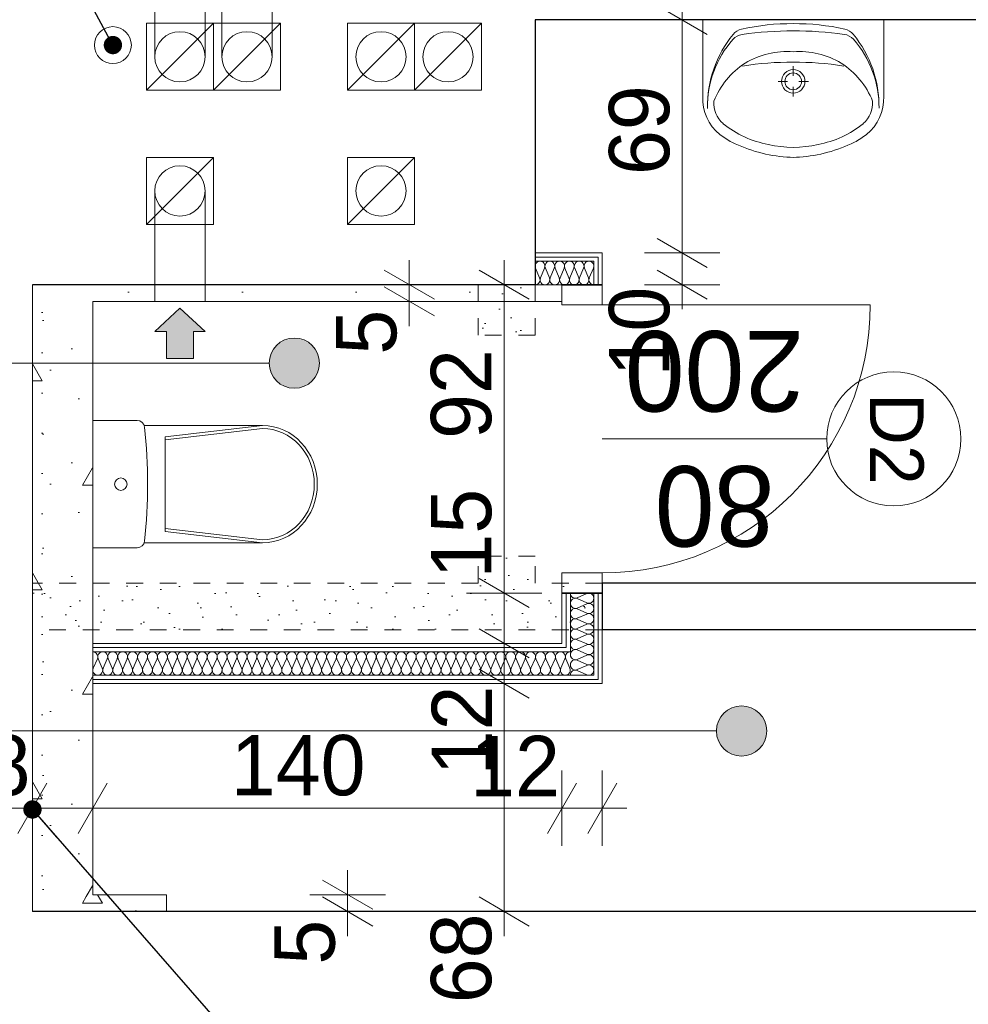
# Model space of a CAD drawing. Extents: x -145259 to -66341, y -2316 to 227384.
# Tile 41 of 143: x -126547 to -123716, y 94477 to 97414. Entities that reach past the tile are written whole.
import ezdxf

# ---------------------------------------------------------------- set-up
doc = ezdxf.new("R2010")
doc.units = 0
doc.header["$MEASUREMENT"] = 0
doc.linetypes.add('Hidden Line', pattern=[100, 50, -50])
for name, color, linetype, lineweight in [('Arch drzwi_Nr_Pióra__5', 7, 'Continuous', 13), ('arch izolacje_Nr_Pióra__5', 7, 'Continuous', 13), ('Arch ocieplenie_Nr_Pióra__21', 7, 'Continuous', 13), ('Arch opisy okien_Nr_Pióra__5', 7, 'Continuous', 13), ('Arch opisy_Nr_Pióra__1', 7, 'Continuous', 25), ('Arch opisy_Nr_Pióra__21', 7, 'Continuous', 13), ('Arch wymiary_Nr_Pióra__21', 7, 'Continuous', 13), ('Arch wymiary_Nr_Pióra__5', 7, 'Continuous', 13), ('Arch zmurowania_Nr_Pióra__27', 7, 'Continuous', 35), ('Arch ściany działowe_Nr_Pióra__5', 7, 'Continuous', 13), ('Drzwi ArchiCAD_Nr_Pióra__27', 7, 'Continuous', 35), ('Drzwi ArchiCAD_Nr_Pióra__5', 7, 'Continuous', 13), ('Inwent kominy_Nr_Pióra__21', 7, 'Continuous', 13), ('INWENT OPISY_Nr_Pióra__21', 7, 'Continuous', 13), ('INWENT wyposarzenie_Nr_Pióra__21', 7, 'Continuous', 13), ('INWENT.ŚCIANY_Nr_Pióra__1', 7, 'Continuous', 25), ('INWENT.ŚCIANY_Nr_Pióra__20', 1, 'Continuous', 20)]:
    doc.layers.add(name, color=color, linetype=linetype, lineweight=lineweight)
for name, color, linetype in [('arch izolacje', 7, 'Continuous'), ('Arch ocieplenie', 7, 'Continuous'), ('Arch opisy', 7, 'Continuous'), ('Arch wymiary', 7, 'Continuous'), ('Arch zmurowania', 7, 'Continuous'), ('Drzwi ArchiCAD', 7, 'Continuous'), ('INWENT wyposarzenie', 7, 'Continuous')]:
    doc.layers.add(name, color=color, linetype=linetype)
for name, color, linetype, lineweight, true_color in [('Arch opisy_Nr_Pióra__3', 7, 'Continuous', 20, 0xff6600), ('Arch wyburzenia_Nr_Pióra__2', 7, 'Continuous', 13, 0x7f7f7f), ('INWENT kanalizacja_Nr_Pióra__118', 7, 'Continuous', 13, 0x573938), ('INWENT.ŚCIANY_Nr_Pióra__2', 7, 'Continuous', 13, 0x7f7f7f)]:
    doc.layers.add(name, color=color, linetype=linetype, lineweight=lineweight, true_color=true_color)
doc.styles.add('GENERATED_STYLE_1', font='txt')
doc.styles.add('GENERATED_STYLE_7', font='txt')
doc.styles.add('GENERATED_STYLE_8', font='txt')
doc.dimstyles.new('GENERATED_STYLE__1', dxfattribs={"dimtxt": 179.999995, "dimasz": 114, "dimexe": 0.18, "dimexo": 0, "dimgap": 0.09, "dimtad": 1, "dimdec": 0, "dimlfac": 0.1, "dimzin": 0, "dimdsep": 46, "dimtxsty": 'GENERATED_STYLE_1', "dimblk": 'ARROWHEAD_2', "dimblk1": 'ARROWHEAD_2', "dimblk2": 'ARROWHEAD_2', "dimcen": 0.09, "dimclrd": 7, "dimclre": 7, "dimclrt": 7, "dimazin": 0, "dimtfac": 1, "dimtdec": 4, "dimtmove": 0, "dimatfit": 3, "dimfxl": 0, "dimtolj": 1, "dimtzin": 0, "dimarcsym": 0})
doc.dimstyles.new('GENERATED_STYLE__2', dxfattribs={"dimtxt": 179.999995, "dimasz": 114, "dimexe": 0.18, "dimexo": 0, "dimgap": 0.09, "dimtad": 1, "dimtih": 1, "dimtoh": 1, "dimdec": 0, "dimlfac": 0.1, "dimzin": 0, "dimdsep": 46, "dimtxsty": 'GENERATED_STYLE_1', "dimblk": 'ARROWHEAD_2', "dimblk1": 'ARROWHEAD_2', "dimblk2": 'ARROWHEAD_2', "dimcen": 0.09, "dimclrd": 7, "dimclre": 7, "dimclrt": 7, "dimazin": 0, "dimtfac": 1, "dimtdec": 4, "dimtmove": 0, "dimatfit": 3, "dimfxl": 0, "dimtolj": 1, "dimtzin": 0, "dimarcsym": 0})
doc.dimstyles.new('GENERATED_STYLE__9', dxfattribs={"dimtxt": 0.18, "dimasz": 109.44, "dimexe": 0.18, "dimexo": 0.0625, "dimgap": 0.09, "dimtad": 0, "dimtih": 1, "dimtoh": 1, "dimdec": 4, "dimzin": 0, "dimdsep": 46, "dimcen": 0.09, "dimadec": 0, "dimazin": 0, "dimtfac": 1, "dimtdec": 4, "dimtmove": 0, "dimatfit": 3, "dimldrblk": 'ARROWHEAD_11', "dimfxl": 0, "dimtolj": 1, "dimtzin": 0, "dimarcsym": 0})
pattern_1 = [(45, (0, 200), (-63.63961, 63.63961), [0, -60, 0, -90]), (110, (200, 200), (84.572336, 30.781813), [0, -44, 0, -76])]
pattern_2 = [(0, (0, 0), (0, 623.5383), [60, -300]), (0, (180, 311.8), (0, 623.5383), [60, -300]), (60, (0, 0), (-540, 311.7692), [60, -300]), (60, (360, 0), (-540, 311.7692), [60, -300]), (120, (60, 0), (540, 311.7692), [60, -300]), (120, (420, 0), (540, 311.7692), [60, -300]), (0, (0, 60), (0, 120.000005), [0, -120, 0, -180.00001]), (45, (60, 60), (-84.85282, 84.85282), [0, -90, 0, -150.00001])]

# ---------------------------------------------------------------- blocks, each defined once
blk = doc.blocks.new('Ściana_389', base_point=(-126508.7, 96623.6))
at = {"layer": 'Arch ocieplenie_Nr_Pióra__21', "linetype": 'Continuous'}
h = blk.add_hatch(dxfattribs=at)
h.set_pattern_fill('Structural_Concrete', color=256, style=0, pattern_type=2)
h.set_pattern_definition(pattern_2)
h.paths.add_polyline_path([(-126328.7, 96573.6), (-124928.7, 96573.6), (-124928.7, 96623.6), (-126508.7, 96623.6)], flags=0)
for p, q in [((-124928.7, 96623.6), (-126508.7, 96623.6)), ((-124928.7, 96573.6), (-124928.7, 96623.6)), ((-126328.7, 96573.6), (-124928.7, 96573.6))]:
    blk.add_line(p, q, dxfattribs=at)
blk = doc.blocks.new('Ściana_390', base_point=(-126508.7, 96623.6))
at = {"layer": 'Arch ocieplenie_Nr_Pióra__21', "linetype": 'Continuous'}
h = blk.add_hatch(dxfattribs=at)
h.set_pattern_fill('Structural_Concrete', color=256, style=0, pattern_type=2)
h.set_pattern_definition(pattern_2)
h.paths.add_polyline_path([(-126508.7, 96623.6), (-126508.7, 94753.6), (-126328.7, 94803.6), (-126328.7, 96573.6)], flags=0)
for p, q in [((-126508.7, 96623.6), (-126508.7, 94753.6)), ((-126328.7, 94803.6), (-126328.7, 96573.6))]:
    blk.add_line(p, q, dxfattribs=at)
blk = doc.blocks.new('Ściana_392', base_point=(-126508.7, 94753.6))
at = {"layer": 'Arch ocieplenie_Nr_Pióra__21', "linetype": 'Continuous'}
h = blk.add_hatch(dxfattribs=at)
h.set_pattern_fill('Structural_Concrete', color=256, style=0, pattern_type=2)
h.set_pattern_definition(pattern_2)
h.paths.add_polyline_path([(-126508.7, 94753.6), (-126108.7, 94753.6), (-126108.7, 94803.6), (-126328.7, 94803.6)], flags=0)
for p, q in [((-126108.7, 94803.6), (-126328.7, 94803.6)), ((-126108.7, 94753.6), (-126108.7, 94803.6)), ((-126508.7, 94753.6), (-126108.7, 94753.6))]:
    blk.add_line(p, q, dxfattribs=at)
blk = doc.blocks.new('D1 Drzwi proste 14_13')
at = {"layer": 'Drzwi ArchiCAD_Nr_Pióra__27', "linetype": 'Continuous'}
for p, q in [((-460, 0), (-460, -120)), ((460, 0), (460, -120))]:
    blk.add_line(p, q, dxfattribs=at)
at = {"layer": 'Drzwi ArchiCAD_Nr_Pióra__5', "linetype": 'Continuous'}
for p, q in [((400, 0), (400, 800)), ((-400, 0), (-460, 0)), ((-460, 0), (-460, -120)), ((-400, -120), (-400, 0)), ((460, 0), (400, 0)), ((400, 0), (400, -120)), ((460, -120), (460, 0)), ((-460, -120), (-400, -120)), ((400, -120), (460, -120))]:
    blk.add_line(p, q, dxfattribs=at)
blk.add_arc((400, 0), 800, 90, 180, dxfattribs=at)
blk = doc.blocks.new('Ściana_394', base_point=(-124808.7, 96623.6))
at = {"layer": 'Arch zmurowania_Nr_Pióra__27', "linetype": 'Continuous'}
for p, q in [((-124808.7, 96623.6), (-124928.7, 96623.6)), ((-124808.7, 95703.6), (-124928.7, 95703.6))]:
    blk.add_line(p, q, dxfattribs=at)
at = {"layer": 'Drzwi ArchiCAD', "color": 8, "linetype": 'Continuous', "lineweight": 13, "true_color": 0x7f7f7f, "xscale": -1, "zscale": 1000, "rotation": -90.00000000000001}
blk.add_blockref('D1 Drzwi proste 14_13', (-124808.7, 96163.6), dxfattribs=at)
blk = doc.blocks.new('Symbol Umywalka 14_37', base_point=(-123968.7, 97003.6))
at = {"layer": 'INWENT wyposarzenie_Nr_Pióra__21', "linetype": 'Continuous'}
for p, q in [((-123968.7, 97413.6), (-124508.7, 97413.6)), ((-124508.7, 97413.6), (-124508.7, 97185.1)), ((-124323.8, 97413.6), (-124153.7, 97413.6)), ((-123968.7, 97413.6), (-123968.7, 97185.1)), ((-124238.6, 97275.8), (-124238.6, 97246.9)), ((-124284.1, 97230.3), (-124255.3, 97230.3)), ((-124238.6, 97213.6), (-124238.6, 97184.8)), ((-124222, 97230.3), (-124193.1, 97230.3))]:
    blk.add_line(p, q, dxfattribs=at)
for radius in [35, 25]:
    blk.add_circle((-124238.6, 97230.3), radius, dxfattribs=at)
for centre, radius, start, end in [((-124383.3, 97342), 45, 102.7715, 140.7422), ((-124243.8, 96726.7), 675.9, 89.5672, 102.7715), ((-124233, 96726.7), 675.9, 77.306, 90.5103), ((-124094.3, 97342.2), 45, 39.3352, 77.306), ((-124155.2, 97155.6), 339.6, 140.7422, 180.9847), ((-124189.7, 97153.8), 305.1, 138.602, 180.7542), ((-124384.8, 97325.8), 45, 97.9079, 138.602), ((-124232.2, 96227.5), 1153.8, 90.3225, 97.9079), ((-124243.9, 96227.5), 1153.8, 82.1696, 89.755), ((-124092.8, 97326), 45, 41.4755, 82.1696), ((-124322.2, 97155.5), 339.6, 359.0928, 39.3352), ((-124287.7, 97153.7), 305.1, 359.3233, 41.4755), ((-124258.1, 97078.7), 240.6, 85.394, 121.0561), ((-124219.4, 97078.7), 240.6, 58.9439, 94.606), ((-124251.6, 97082.6), 240.7, 122.8442, 158.4481), ((-124238.7, 96302.9), 984.9, 81.1734, 98.8204), ((-124225.8, 97082.6), 240.7, 21.5519, 57.1558), ((-124371.5, 97179.2), 137.4, 177.5448, 231.2546), ((-124106, 97179.2), 137.4, 308.7454, 2.4552), ((-124394.8, 97165.5), 80.9, 176.0694, 229.1984), ((-124082.7, 97165.5), 80.9, 310.8016, 3.9306), ((-124262.2, 97330.9), 293, 230.7149, 260.0022), ((-124215.3, 97330.9), 293, 279.9978, 309.2851), ((-124324.5, 97238.2), 212.8, 231.3152, 242.8429), ((-124153, 97238.2), 212.8, 297.1571, 308.6848), ((-124225.1, 97447.2), 444.2, 243.7403, 265.7948), ((-124238.7, 97350.2), 316.7, 256.4334, 283.5666), ((-124252.4, 97447.2), 444.2, 274.2052, 296.2597), ((-124238.7, 97273.6), 270, 265.9876, 274.0124)]:
    blk.add_arc(centre, radius, start, end, dxfattribs=at)
blk = doc.blocks.new('Symbol WC 2 14_38', base_point=(-126328.7, 96218.6))
at = {"layer": 'INWENT wyposarzenie_Nr_Pióra__21', "linetype": 'Continuous'}
for p, q in [((-126328.7, 96218.6), (-126328.7, 95838.6)), ((-126328.7, 96218.6), (-126196.3, 96218.6)), ((-126174.9, 96203.5), (-125822, 96203.5)), ((-125822.4, 96203.5), (-126113, 96169.5)), ((-125822.4, 96194.6), (-126113, 96160.6)), ((-126113, 96028.6), (-126113, 96169.5)), ((-126113, 96028.6), (-126113, 95887.7)), ((-125822.4, 95862.6), (-126113, 95896.6)), ((-125822.4, 95853.7), (-126113, 95887.7)), ((-126328.7, 95838.6), (-126196.3, 95838.6)), ((-126175.1, 95853.7), (-125822, 95853.7))]:
    blk.add_line(p, q, dxfattribs=at)
for centre, major_axis, ratio, start_param, end_param in [((-126196.3, 96196.5), (22.3, 0), 0.989247, 0.109401, 1.570796), ((-127808.5, 96028.6), (1643.4, 0), 0.989247, 6.178338, 6.388154), ((-125822.4, 96028.6), (0, 166), 0.93174, 3.141593, 6.283185), ((-125822, 96028.6), (0, 174.9), 0.933096, 3.141593, 6.283185), ((-126196.3, 95860.7), (22.3, 0), 0.989247, 4.712389, 6.18277)]:
    blk.add_ellipse(centre, major_axis=major_axis, ratio=ratio, start_param=start_param, end_param=end_param, dxfattribs=at)
blk.add_ellipse((-126245.2, 96028.6), major_axis=(18.7, 0), ratio=0.989247, dxfattribs=at)
blk = doc.blocks.new('Izolacja cieplna 14_45', base_point=(-124903.7, 95528.6))
at = {"layer": 'arch izolacje_Nr_Pióra__5', "linetype": 'Continuous'}
for p, q in [((-126315.1, 95507.7), (-126327.5, 95479.5)), ((-126300.3, 95479.5), (-126312.6, 95507.7)), ((-126285.5, 95507.7), (-126297.8, 95479.5)), ((-126270.6, 95479.5), (-126283, 95507.7)), ((-126255.8, 95507.7), (-126268.1, 95479.5)), ((-126240.9, 95479.5), (-126253.3, 95507.7)), ((-126226.1, 95507.7), (-126238.4, 95479.5)), ((-126211.2, 95479.5), (-126223.6, 95507.7)), ((-126196.4, 95507.7), (-126208.7, 95479.5)), ((-126181.5, 95479.5), (-126193.9, 95507.7)), ((-126166.7, 95507.7), (-126179.1, 95479.5)), ((-126151.9, 95479.5), (-126164.2, 95507.7)), ((-126137, 95507.7), (-126149.4, 95479.5)), ((-126122.2, 95479.5), (-126134.5, 95507.7)), ((-126107.3, 95507.7), (-126119.7, 95479.5)), ((-126092.5, 95479.5), (-126104.8, 95507.7)), ((-126077.6, 95507.7), (-126090, 95479.5)), ((-126062.8, 95479.5), (-126075.1, 95507.7)), ((-126048, 95507.7), (-126060.3, 95479.5)), ((-126033.1, 95479.5), (-126045.5, 95507.7)), ((-126018.3, 95507.7), (-126030.6, 95479.5)), ((-126003.4, 95479.5), (-126015.8, 95507.7)), ((-125988.6, 95507.7), (-126000.9, 95479.5)), ((-125973.7, 95479.5), (-125986.1, 95507.7)), ((-125958.9, 95507.7), (-125971.2, 95479.5)), ((-125944, 95479.5), (-125956.4, 95507.7)), ((-125929.2, 95507.7), (-125941.6, 95479.5)), ((-125914.4, 95479.5), (-125926.7, 95507.7)), ((-125899.5, 95507.7), (-125911.9, 95479.5)), ((-125884.7, 95479.5), (-125897, 95507.7)), ((-125869.8, 95507.7), (-125882.2, 95479.5)), ((-125855, 95479.5), (-125867.3, 95507.7)), ((-125840.1, 95507.7), (-125852.5, 95479.5)), ((-125825.3, 95479.5), (-125837.6, 95507.7)), ((-125810.5, 95507.7), (-125822.8, 95479.5)), ((-125795.6, 95479.5), (-125808, 95507.7)), ((-125780.8, 95507.7), (-125793.1, 95479.5)), ((-125765.9, 95479.5), (-125778.3, 95507.7)), ((-125751.1, 95507.7), (-125763.4, 95479.5)), ((-125736.2, 95479.5), (-125748.6, 95507.7)), ((-125721.4, 95507.7), (-125733.7, 95479.5)), ((-125706.5, 95479.5), (-125718.9, 95507.7)), ((-125691.7, 95507.7), (-125704.1, 95479.5)), ((-125676.9, 95479.5), (-125689.2, 95507.7)), ((-125662, 95507.7), (-125674.4, 95479.5)), ((-125647.2, 95479.5), (-125659.5, 95507.7)), ((-125632.3, 95507.7), (-125644.7, 95479.5)), ((-125617.5, 95479.5), (-125629.8, 95507.7)), ((-125602.6, 95507.7), (-125615, 95479.5)), ((-125587.8, 95479.5), (-125600.1, 95507.7)), ((-125573, 95507.7), (-125585.3, 95479.5)), ((-125558.1, 95479.5), (-125570.5, 95507.7)), ((-125543.3, 95507.7), (-125555.6, 95479.5)), ((-125528.4, 95479.5), (-125540.8, 95507.7)), ((-125513.6, 95507.7), (-125525.9, 95479.5)), ((-125498.7, 95479.5), (-125511.1, 95507.7)), ((-125483.9, 95507.7), (-125496.2, 95479.5)), ((-125469, 95479.5), (-125481.4, 95507.7)), ((-125454.2, 95507.7), (-125466.6, 95479.5)), ((-125439.4, 95479.5), (-125451.7, 95507.7)), ((-125424.5, 95507.7), (-125436.9, 95479.5)), ((-125409.7, 95479.5), (-125422, 95507.7)), ((-125394.8, 95507.7), (-125407.2, 95479.5)), ((-125380, 95479.5), (-125392.3, 95507.7)), ((-125365.1, 95507.7), (-125377.5, 95479.5)), ((-125350.3, 95479.5), (-125362.6, 95507.7)), ((-125335.5, 95507.7), (-125347.8, 95479.5)), ((-125320.6, 95479.5), (-125333, 95507.7)), ((-125305.8, 95507.7), (-125318.1, 95479.5)), ((-125290.9, 95479.5), (-125303.3, 95507.7)), ((-125276.1, 95507.7), (-125288.4, 95479.5)), ((-125261.2, 95479.5), (-125273.6, 95507.7)), ((-125246.4, 95507.7), (-125258.7, 95479.5)), ((-125231.5, 95479.5), (-125243.9, 95507.7)), ((-125216.7, 95507.7), (-125229.1, 95479.5)), ((-125201.9, 95479.5), (-125214.2, 95507.7)), ((-125187, 95507.7), (-125199.4, 95479.5)), ((-125172.2, 95479.5), (-125184.5, 95507.7)), ((-125157.3, 95507.7), (-125169.7, 95479.5)), ((-125142.5, 95479.5), (-125154.8, 95507.7)), ((-125127.6, 95507.7), (-125140, 95479.5)), ((-125112.8, 95479.5), (-125125.1, 95507.7)), ((-125098, 95507.7), (-125110.3, 95479.5)), ((-125083.1, 95479.5), (-125095.5, 95507.7)), ((-125068.3, 95507.7), (-125080.6, 95479.5)), ((-125053.4, 95479.5), (-125065.8, 95507.7)), ((-125038.6, 95507.7), (-125050.9, 95479.5)), ((-125023.7, 95479.5), (-125036.1, 95507.7)), ((-125008.9, 95507.7), (-125021.2, 95479.5)), ((-124994, 95479.5), (-125006.4, 95507.7)), ((-124979.2, 95507.7), (-124991.6, 95479.5)), ((-124964.4, 95479.5), (-124976.7, 95507.7)), ((-124949.5, 95507.7), (-124961.9, 95479.5)), ((-124934.7, 95479.5), (-124947, 95507.7)), ((-124919.8, 95507.7), (-124932.2, 95479.5)), ((-124905, 95479.5), (-124917.3, 95507.7))]:
    blk.add_line(p, q, dxfattribs=at)
for centre, start_param, end_param in [((-126328.7, 95513.7), 1.158004, 3.141593), ((-126299, 95513.7), 1.158004, 5.125183), ((-126269.4, 95513.7), 1.158004, 5.125183), ((-126239.7, 95513.7), 1.158004, 5.125183), ((-126210, 95513.7), 1.158004, 5.125183), ((-126180.3, 95513.7), 1.158004, 5.125183), ((-126150.6, 95513.7), 1.158004, 5.125183), ((-126120.9, 95513.7), 1.158004, 5.125183), ((-126091.2, 95513.7), 1.158004, 5.125183), ((-126061.5, 95513.7), 1.158004, 5.125183), ((-126031.9, 95513.7), 1.158004, 5.125183), ((-126002.2, 95513.7), 1.158004, 5.125183), ((-125972.5, 95513.7), 1.158004, 5.125183), ((-125942.8, 95513.7), 1.158004, 5.125183), ((-125913.1, 95513.7), 1.158004, 5.125183), ((-125883.4, 95513.7), 1.158004, 5.125183), ((-125853.7, 95513.7), 1.158004, 5.125183), ((-125824, 95513.7), 1.158004, 5.125183), ((-125794.4, 95513.7), 1.158004, 5.125183), ((-125764.7, 95513.7), 1.158004, 5.125183), ((-125735, 95513.7), 1.158004, 5.125183), ((-125705.3, 95513.7), 1.158004, 5.125183), ((-125675.6, 95513.7), 1.158004, 5.125183), ((-125645.9, 95513.7), 1.158004, 5.125183), ((-125616.2, 95513.7), 1.158004, 5.125183), ((-125586.5, 95513.7), 1.158004, 5.125183), ((-125556.9, 95513.7), 1.158004, 5.125183), ((-125527.2, 95513.7), 1.158004, 5.125183), ((-125497.5, 95513.7), 1.158004, 5.125183), ((-125467.8, 95513.7), 1.158004, 5.125183), ((-125438.1, 95513.7), 1.158004, 5.125183), ((-125408.4, 95513.7), 1.158004, 5.125183), ((-125378.7, 95513.7), 1.158004, 5.125183), ((-125349, 95513.7), 1.158004, 5.125183), ((-125319.4, 95513.7), 1.158004, 5.125183), ((-125289.7, 95513.7), 1.158004, 5.125183), ((-125260, 95513.7), 1.158004, 5.125183), ((-125230.3, 95513.7), 1.158004, 5.125183), ((-125200.6, 95513.7), 1.158004, 5.125183), ((-125170.9, 95513.7), 1.158004, 5.125183), ((-125141.2, 95513.7), 1.158004, 5.125183), ((-125111.5, 95513.7), 1.158004, 5.125183), ((-125081.9, 95513.7), 1.158004, 5.125183), ((-125052.2, 95513.7), 1.158004, 5.125183), ((-125022.5, 95513.7), 1.158004, 5.125183), ((-124992.8, 95513.7), 1.158004, 5.125183), ((-124963.1, 95513.7), 1.158004, 5.125183), ((-124933.4, 95513.7), 1.158004, 5.125183), ((-124903.7, 95513.7), 3.141593, 5.125182), ((-126313.9, 95473.5), 4.299595, 8.266775), ((-126284.2, 95473.5), 4.299595, 8.266775), ((-126254.5, 95473.5), 4.299595, 8.266775), ((-126224.8, 95473.5), 4.299595, 8.266775), ((-126195.1, 95473.5), 4.299595, 8.266775), ((-126165.5, 95473.5), 4.299595, 8.266775), ((-126135.8, 95473.5), 4.299595, 8.266775), ((-126106.1, 95473.5), 4.299595, 8.266775), ((-126076.4, 95473.5), 4.299595, 8.266775), ((-126046.7, 95473.5), 4.299595, 8.266775), ((-126017, 95473.5), 4.299595, 8.266775), ((-125987.3, 95473.5), 4.299595, 8.266775), ((-125957.6, 95473.5), 4.299595, 8.266775), ((-125928, 95473.5), 4.299595, 8.266775), ((-125898.3, 95473.5), 4.299595, 8.266775), ((-125868.6, 95473.5), 4.299595, 8.266775), ((-125838.9, 95473.5), 4.299595, 8.266775), ((-125809.2, 95473.5), 4.299595, 8.266775), ((-125779.5, 95473.5), 4.299595, 8.266775), ((-125749.8, 95473.5), 4.299595, 8.266775), ((-125720.1, 95473.5), 4.299595, 8.266775), ((-125690.5, 95473.5), 4.299595, 8.266775), ((-125660.8, 95473.5), 4.299595, 8.266775), ((-125631.1, 95473.5), 4.299595, 8.266775), ((-125601.4, 95473.5), 4.299595, 8.266775), ((-125571.7, 95473.5), 4.299595, 8.266775), ((-125542, 95473.5), 4.299595, 8.266775), ((-125512.3, 95473.5), 4.299595, 8.266775), ((-125482.6, 95473.5), 4.299595, 8.266775), ((-125453, 95473.5), 4.299595, 8.266775), ((-125423.3, 95473.5), 4.299595, 8.266775), ((-125393.6, 95473.5), 4.299595, 8.266775), ((-125363.9, 95473.5), 4.299595, 8.266775), ((-125334.2, 95473.5), 4.299595, 8.266775), ((-125304.5, 95473.5), 4.299595, 8.266775), ((-125274.8, 95473.5), 4.299595, 8.266775), ((-125245.1, 95473.5), 4.299595, 8.266775), ((-125215.5, 95473.5), 4.299595, 8.266775), ((-125185.8, 95473.5), 4.299595, 8.266775), ((-125156.1, 95473.5), 4.299595, 8.266775), ((-125126.4, 95473.5), 4.299595, 8.266775), ((-125096.7, 95473.5), 4.299595, 8.266775), ((-125067, 95473.5), 4.299595, 8.266775), ((-125037.3, 95473.5), 4.299595, 8.266775), ((-125007.6, 95473.5), 4.299595, 8.266775), ((-124978, 95473.5), 4.299595, 8.266775), ((-124948.3, 95473.5), 4.299595, 8.266775), ((-124918.6, 95473.5), 4.299595, 8.266775)]:
    blk.add_ellipse(centre, major_axis=(0, -14.9), ratio=0.997064, start_param=start_param, end_param=end_param, dxfattribs=at)
blk = doc.blocks.new('Izolacja cieplna 14_46', base_point=(-124903.7, 95703.6))
at = {"layer": 'arch izolacje_Nr_Pióra__5', "linetype": 'Continuous'}
for p, q in [((-124854.6, 95702.3), (-124882.9, 95689.6)), ((-124882.9, 95687), (-124854.6, 95674.3)), ((-124854.6, 95671.7), (-124882.9, 95659)), ((-124882.9, 95656.4), (-124854.6, 95643.6)), ((-124854.6, 95641.1), (-124882.9, 95628.3)), ((-124882.9, 95625.8), (-124854.6, 95613)), ((-124854.6, 95610.4), (-124882.9, 95597.7)), ((-124882.9, 95595.1), (-124854.6, 95582.4)), ((-124854.6, 95579.8), (-124882.9, 95567.1)), ((-124882.9, 95564.5), (-124854.6, 95551.8)), ((-124854.6, 95549.2), (-124882.9, 95536.5)), ((-124882.9, 95533.9), (-124854.6, 95521.1)), ((-124854.6, 95518.6), (-124882.9, 95505.8)), ((-124882.9, 95503.3), (-124854.6, 95490.5)), ((-124854.6, 95487.9), (-124882.9, 95475.2)), ((-124882.9, 95472.6), (-124854.6, 95459.9))]:
    blk.add_line(p, q, dxfattribs=at)
for centre, start_param, end_param in [((-124888.9, 95673), 2.7288, 6.695979), ((-124888.9, 95703.6), 4.712389, 6.695979), ((-124848.6, 95688.3), 5.870392, 9.837571), ((-124888.9, 95642.4), 2.7288, 6.695979), ((-124848.6, 95657.7), 5.870392, 9.837571), ((-124888.9, 95611.7), 2.7288, 6.695979), ((-124848.6, 95627), 5.870392, 9.837571), ((-124888.9, 95581.1), 2.7288, 6.695979), ((-124848.6, 95596.4), 5.870392, 9.837571), ((-124888.9, 95550.5), 2.7288, 6.695979), ((-124848.6, 95565.8), 5.870392, 9.837571), ((-124888.9, 95519.9), 2.7288, 6.695979), ((-124848.6, 95535.2), 5.870392, 9.837571), ((-124888.9, 95489.2), 2.7288, 6.695979), ((-124848.6, 95504.5), 5.870392, 9.837571), ((-124888.9, 95458.6), 2.7288, 4.712389), ((-124848.6, 95473.9), 5.870392, 9.837571)]:
    blk.add_ellipse(centre, major_axis=(0, -15.3), ratio=0.972243, start_param=start_param, end_param=end_param, dxfattribs=at)
blk = doc.blocks.new('Izolacja cieplna 14_47', base_point=(-124833.7, 96623.6))
at = {"layer": 'arch izolacje_Nr_Pióra__5', "linetype": 'Continuous'}
for p, q in [((-124995.4, 96644.5), (-125007.5, 96672.7)), ((-124980.8, 96672.7), (-124992.9, 96644.5)), ((-124966.2, 96644.5), (-124978.3, 96672.7)), ((-124951.6, 96672.7), (-124963.8, 96644.5)), ((-124937, 96644.5), (-124949.2, 96672.7)), ((-124922.5, 96672.7), (-124934.6, 96644.5)), ((-124907.9, 96644.5), (-124920, 96672.7)), ((-124893.3, 96672.7), (-124905.4, 96644.5)), ((-124878.7, 96644.5), (-124890.8, 96672.7)), ((-124864.1, 96672.7), (-124876.3, 96644.5)), ((-124849.5, 96644.5), (-124861.7, 96672.7)), ((-124835, 96672.7), (-124847.1, 96644.5))]:
    blk.add_line(p, q, dxfattribs=at)
for centre, start_param, end_param in [((-124994.2, 96678.7), 1.158003, 5.125183), ((-124965, 96678.7), 1.158003, 5.125183), ((-124935.8, 96678.7), 1.158003, 5.125183), ((-124906.7, 96678.7), 1.158003, 5.125183), ((-124877.5, 96678.7), 1.158003, 5.125183), ((-124848.3, 96678.7), 1.158003, 5.125183), ((-125008.7, 96638.5), 0, 1.983589), ((-124979.6, 96638.5), 4.299595, 8.266774), ((-124950.4, 96638.5), 4.299595, 8.266774), ((-124921.2, 96638.5), 4.299595, 8.266774), ((-124892.1, 96638.5), 4.299595, 8.266774), ((-124862.9, 96638.5), 4.299595, 8.266774), ((-124833.7, 96638.5), 4.299596, 6.283185)]:
    blk.add_ellipse(centre, major_axis=(0, -14.9), ratio=0.979571, start_param=start_param, end_param=end_param, dxfattribs=at)
blk = doc.blocks.new('Linia_51', base_point=(-129224.9, 96389.6))
at = {"layer": 'Arch opisy_Nr_Pióra__21', "linetype": 'Continuous'}
blk.add_hatch(color=256, dxfattribs=at).paths.add_polyline_path([(-125652.4, 96389.6), (-125658.1, 96418.3), (-125674.4, 96442.6), (-125698.7, 96458.8), (-125727.4, 96464.6), (-125756.1, 96458.8), (-125780.4, 96442.6), (-125796.7, 96418.3), (-125802.4, 96389.6), (-125796.7, 96360.9), (-125780.4, 96336.5), (-125756.1, 96320.3), (-125727.4, 96314.6), (-125698.7, 96320.3), (-125674.4, 96336.5), (-125658.1, 96360.9)], flags=0)
blk.add_line((-129224.9, 96389.6), (-125802.4, 96389.6), dxfattribs=at)
blk.add_circle((-125727.4, 96389.6), 75, dxfattribs=at)
blk = doc.blocks.new('Linia_52', base_point=(-129224.9, 95292.2))
at = {"layer": 'Arch opisy_Nr_Pióra__21', "linetype": 'Continuous'}
blk.add_hatch(color=256, dxfattribs=at).paths.add_polyline_path([(-124317.9, 95292.2), (-124323.6, 95320.9), (-124339.8, 95345.2), (-124364.2, 95361.5), (-124392.9, 95367.2), (-124421.6, 95361.5), (-124445.9, 95345.2), (-124462.2, 95320.9), (-124467.9, 95292.2), (-124462.2, 95263.5), (-124445.9, 95239.2), (-124421.6, 95222.9), (-124392.9, 95217.2), (-124364.2, 95222.9), (-124339.8, 95239.2), (-124323.6, 95263.5)], flags=0)
blk.add_line((-129224.9, 95292.2), (-124467.9, 95292.2), dxfattribs=at)
blk.add_circle((-124392.9, 95292.2), 75, dxfattribs=at)
blk = doc.blocks.new('*D1466')
at = {"layer": 'Arch wymiary_Nr_Pióra__5', "linetype": 'Continuous'}
for p, q in [((-125384.4, 96623.6), (-125384.4, 96697)), ((-125459.4, 96666.9), (-125309.4, 96580.3)), ((-125271.9, 96623.6), (-125496.9, 96623.6)), ((-125384.4, 96573.6), (-125384.4, 96623.6)), ((-125309.4, 96530.3), (-125459.4, 96616.9)), ((-125271.9, 96573.6), (-125496.9, 96573.6)), ((-125384.4, 96500.3), (-125384.4, 96573.6))]:
    blk.add_line(p, q, dxfattribs=at)
at = {"layer": 'Arch wymiary_Nr_Pióra__21', "insert": (-125420.4, 96415.1), "char_height": 180, "attachment_point": 7, "rotation": 90, "style": 'GENERATED_STYLE_1'}
blk.add_mtext('{5}', dxfattribs=at)
blk = doc.blocks.new('ARROWHEAD_2')
at = {"color": 0, "linetype": 'Continuous', "lineweight": 0}
for p, q in [((-0.378, -0.655), (0.378, 0.655)), ((0, 0), (-1, 0))]:
    blk.add_line(p, q, dxfattribs=at)
blk = doc.blocks.new('*D1467')
at = {"layer": 'Arch wymiary_Nr_Pióra__5', "linetype": 'Continuous'}
for p, q in [((-124645, 96761.9), (-124495, 96675.3)), ((-124457.5, 96718.6), (-124682.5, 96718.6)), ((-124570, 96623.6), (-124570, 96718.6)), ((-124645, 96666.9), (-124495, 96580.3)), ((-124457.5, 96623.6), (-124682.5, 96623.6)), ((-124570, 96550.3), (-124570, 96623.6))]:
    blk.add_line(p, q, dxfattribs=at)
at = {"layer": 'Arch wymiary_Nr_Pióra__21', "char_height": 180, "attachment_point": 7, "rotation": 90, "style": 'GENERATED_STYLE_1'}
for s, insert in [('{69}', (-124606, 96950.9)), ('{10}', (-124606, 96349.9))]:
    blk.add_mtext(s, dxfattribs=dict(at, insert=insert))
blk = doc.blocks.new('*D1468')
at = {"layer": 'Arch wymiary_Nr_Pióra__5', "linetype": 'Continuous'}
for p, q in [((-124570, 97413.6), (-124570, 97487)), ((-124495, 97370.3), (-124645, 97456.9)), ((-124457.5, 97413.6), (-124682.5, 97413.6)), ((-124570, 96718.6), (-124570, 97413.6)), ((-124645, 96761.9), (-124495, 96675.3)), ((-124457.5, 96718.6), (-124682.5, 96718.6))]:
    blk.add_line(p, q, dxfattribs=at)
at = {"layer": 'Arch wymiary_Nr_Pióra__21', "char_height": 180, "attachment_point": 7, "rotation": 90, "style": 'GENERATED_STYLE_1'}
for s, insert in [('{69}', (-124606, 96950.9)), ('{10}', (-124606, 96349.9))]:
    blk.add_mtext(s, dxfattribs=dict(at, insert=insert))
blk = doc.blocks.new('*D1469')
at = {"layer": 'Arch wymiary_Nr_Pióra__5', "linetype": 'Continuous'}
for p, q in [((-125176.3, 95476.9), (-125026.3, 95390.3)), ((-124988.8, 95433.6), (-125213.8, 95433.6)), ((-125101.3, 94753.6), (-125101.3, 95433.6)), ((-125176.3, 94796.9), (-125026.3, 94710.3)), ((-124988.8, 94753.6), (-125213.8, 94753.6)), ((-125101.3, 94680.3), (-125101.3, 94753.6))]:
    blk.add_line(p, q, dxfattribs=at)
at = {"layer": 'Arch wymiary_Nr_Pióra__21', "char_height": 180, "attachment_point": 7, "rotation": 90, "style": 'GENERATED_STYLE_1'}
for s, insert in [('{92}', (-125137.3, 96163.6)), ('{15}', (-125137.3, 95747)), ('{12}', (-125137.3, 95159.9)), ('{68}', (-125137.3, 94479.9))]:
    blk.add_mtext(s, dxfattribs=dict(at, insert=insert))
blk = doc.blocks.new('*D1470')
at = {"layer": 'Arch wymiary_Nr_Pióra__5', "linetype": 'Continuous'}
for p, q in [((-125176.3, 95596.9), (-125026.3, 95510.3)), ((-124988.8, 95553.6), (-125213.8, 95553.6)), ((-125101.3, 95433.6), (-125101.3, 95553.6)), ((-125176.3, 95476.9), (-125026.3, 95390.3)), ((-124988.8, 95433.6), (-125213.8, 95433.6))]:
    blk.add_line(p, q, dxfattribs=at)
at = {"layer": 'Arch wymiary_Nr_Pióra__21', "char_height": 180, "attachment_point": 7, "rotation": 90, "style": 'GENERATED_STYLE_1'}
for s, insert in [('{92}', (-125137.3, 96163.6)), ('{15}', (-125137.3, 95747)), ('{12}', (-125137.3, 95159.9)), ('{68}', (-125137.3, 94479.9))]:
    blk.add_mtext(s, dxfattribs=dict(at, insert=insert))
blk = doc.blocks.new('*D1471')
at = {"layer": 'Arch wymiary_Nr_Pióra__5', "linetype": 'Continuous'}
for p, q in [((-125176.3, 95746.9), (-125026.3, 95660.3)), ((-124988.8, 95703.6), (-125213.8, 95703.6)), ((-125101.3, 95553.6), (-125101.3, 95703.6)), ((-125176.3, 95596.9), (-125026.3, 95510.3)), ((-124988.8, 95553.6), (-125213.8, 95553.6))]:
    blk.add_line(p, q, dxfattribs=at)
at = {"layer": 'Arch wymiary_Nr_Pióra__21', "char_height": 180, "attachment_point": 7, "rotation": 90, "style": 'GENERATED_STYLE_1'}
for s, insert in [('{92}', (-125137.3, 96163.6)), ('{15}', (-125137.3, 95747)), ('{12}', (-125137.3, 95159.9)), ('{68}', (-125137.3, 94479.9))]:
    blk.add_mtext(s, dxfattribs=dict(at, insert=insert))
blk = doc.blocks.new('*D1472')
at = {"layer": 'Arch wymiary_Nr_Pióra__5', "linetype": 'Continuous'}
for p, q in [((-125101.3, 96623.6), (-125101.3, 96697)), ((-125026.3, 96580.3), (-125176.3, 96666.9)), ((-124988.8, 96623.6), (-125213.8, 96623.6)), ((-125101.3, 95703.6), (-125101.3, 96623.6)), ((-125176.3, 95746.9), (-125026.3, 95660.3)), ((-124988.8, 95703.6), (-125213.8, 95703.6))]:
    blk.add_line(p, q, dxfattribs=at)
at = {"layer": 'Arch wymiary_Nr_Pióra__21', "char_height": 180, "attachment_point": 7, "rotation": 90, "style": 'GENERATED_STYLE_1'}
for s, insert in [('{92}', (-125137.3, 96163.6)), ('{15}', (-125137.3, 95747)), ('{12}', (-125137.3, 95159.9)), ('{68}', (-125137.3, 94479.9))]:
    blk.add_mtext(s, dxfattribs=dict(at, insert=insert))
blk = doc.blocks.new('*D1473')
at = {"layer": 'Arch wymiary_Nr_Pióra__5', "linetype": 'Continuous'}
for p, q in [((-126508.7, 94949.2), (-126508.7, 95174.2)), ((-126328.7, 94949.2), (-126328.7, 95174.2)), ((-126465.4, 95136.7), (-126552, 94986.7)), ((-126285.4, 95136.7), (-126372, 94986.7)), ((-126582.1, 95061.7), (-126508.7, 95061.7)), ((-126508.7, 95061.7), (-126328.7, 95061.7))]:
    blk.add_line(p, q, dxfattribs=at)
at = {"layer": 'Arch wymiary_Nr_Pióra__21', "char_height": 180, "attachment_point": 7, "style": 'GENERATED_STYLE_1'}
for s, insert in [('{18}', (-126782.5, 95097.7)), ('{140}', (-125916.7, 95097.7)), ('{12}', (-125202.5, 95097.7))]:
    blk.add_mtext(s, dxfattribs=dict(at, insert=insert))
blk = doc.blocks.new('*D1474')
at = {"layer": 'Arch wymiary_Nr_Pióra__5', "linetype": 'Continuous'}
for p, q in [((-126328.7, 94949.2), (-126328.7, 95174.2)), ((-124928.7, 94949.2), (-124928.7, 95174.2)), ((-126285.4, 95136.7), (-126372, 94986.7)), ((-124885.4, 95136.7), (-124972, 94986.7)), ((-126328.7, 95061.7), (-124928.7, 95061.7))]:
    blk.add_line(p, q, dxfattribs=at)
at = {"layer": 'Arch wymiary_Nr_Pióra__21', "char_height": 180, "attachment_point": 7, "style": 'GENERATED_STYLE_1'}
for s, insert in [('{18}', (-126782.5, 95097.7)), ('{140}', (-125916.7, 95097.7)), ('{12}', (-125202.5, 95097.7))]:
    blk.add_mtext(s, dxfattribs=dict(at, insert=insert))
blk = doc.blocks.new('*D1475')
at = {"layer": 'Arch wymiary_Nr_Pióra__5', "linetype": 'Continuous'}
for p, q in [((-124928.7, 94949.2), (-124928.7, 95174.2)), ((-124808.7, 94949.2), (-124808.7, 95174.2)), ((-124885.4, 95136.7), (-124972, 94986.7)), ((-124852, 94986.7), (-124765.4, 95136.7)), ((-124928.7, 95061.7), (-124808.7, 95061.7)), ((-124808.7, 95061.7), (-124735.4, 95061.7))]:
    blk.add_line(p, q, dxfattribs=at)
at = {"layer": 'Arch wymiary_Nr_Pióra__21', "char_height": 180, "attachment_point": 7, "style": 'GENERATED_STYLE_1'}
for s, insert in [('{18}', (-126782.5, 95097.7)), ('{140}', (-125916.7, 95097.7)), ('{12}', (-125202.5, 95097.7))]:
    blk.add_mtext(s, dxfattribs=dict(at, insert=insert))
blk = doc.blocks.new('*D1476')
at = {"layer": 'Arch wymiary_Nr_Pióra__5', "linetype": 'Continuous'}
for p, q in [((-125568.3, 94803.6), (-125568.3, 94877)), ((-125643.3, 94846.9), (-125493.3, 94760.3)), ((-125455.8, 94803.6), (-125680.8, 94803.6)), ((-125493.3, 94710.3), (-125643.3, 94796.9)), ((-125568.3, 94753.6), (-125568.3, 94803.6)), ((-125455.8, 94753.6), (-125680.8, 94753.6)), ((-125568.3, 94680.3), (-125568.3, 94753.6))]:
    blk.add_line(p, q, dxfattribs=at)
at = {"layer": 'Arch wymiary_Nr_Pióra__21', "insert": (-125604.3, 94595.1), "char_height": 180, "attachment_point": 7, "rotation": 90, "style": 'GENERATED_STYLE_1'}
blk.add_mtext('{5}', dxfattribs=at)
blk = doc.blocks.new('ARROWHEAD_11')
at = {"color": 0, "linetype": 'Continuous', "lineweight": 0}
blk.add_line((0, 0), (-1, 0), dxfattribs=at)
at = {"color": 0, "linetype": 'Continuous', "lineweight": 0, "const_width": 0.25, "flags": 128}
blk.add_lwpolyline([(-0.125, 0, 1), (0.125, 0, 1)], format="xyb", close=True, dxfattribs=at)

msp = doc.modelspace()

# ---------------------------------------------------------------- hatches: boundary and pattern name
at = {"layer": 'Arch wyburzenia_Nr_Pióra__2', "linetype": 'Continuous'}
h = msp.add_hatch(dxfattribs=at)
h.set_pattern_fill('Cut_Stone', color=256, style=0, pattern_type=2)
h.set_pattern_definition(pattern_1)
h.paths.add_polyline_path([(-125178.7, 96623.6), (-125178.7, 96473.6), (-125008.7, 96473.6), (-125008.7, 96623.6)], flags=0)
h = msp.add_hatch(dxfattribs=at)
h.set_pattern_fill('Cut_Stone', color=256, style=0, pattern_type=2)
h.set_pattern_definition(pattern_1)
h.paths.add_polyline_path([(-126508.7, 95593.6), (-124808.7, 95593.6), (-124808.7, 95733.6), (-125008.7, 95733.6), (-125008.7, 95813.6), (-125178.7, 95813.6), (-125178.7, 95733.6), (-126508.7, 95733.6)], flags=0)
at = {"layer": 'Inwent kominy_Nr_Pióra__21', "linetype": 'Continuous'}
msp.add_hatch(color=256, dxfattribs=at).paths.add_polyline_path([(-125993.7, 96483.6), (-126028.7, 96483.6), (-126028.7, 96403.6), (-126108.7, 96403.6), (-126108.7, 96483.6), (-126143.7, 96483.6), (-126068.7, 96553.6)], flags=0)

# ---------------------------------------------------------------- linework, layer by layer
at = {"layer": 'Arch drzwi_Nr_Pióra__5', "linetype": 'Continuous'}
msp.add_line((-124808.7, 96163.6), (-124138.7, 96163.6), dxfattribs=at)
at = {"layer": 'Arch opisy okien_Nr_Pióra__5', "linetype": 'Continuous'}
msp.add_circle((-123938.7, 96163.6), 200, dxfattribs=at)
at = {"layer": 'Arch ściany działowe_Nr_Pióra__5', "linetype": 'Continuous'}
for p, q in [((-124808.7, 96718.6), (-125008.7, 96718.6)), ((-124821.2, 96706.1), (-125008.7, 96706.1)), ((-124821.2, 96623.6), (-124821.2, 96706.1)), ((-124808.7, 96623.6), (-124808.7, 96718.6)), ((-124833.7, 96693.6), (-125008.7, 96693.6)), ((-124833.7, 96623.6), (-124833.7, 96693.6)), ((-124928.7, 95703.6), (-124928.7, 95553.6)), ((-124916.2, 95703.6), (-124916.2, 95541.1)), ((-124903.7, 95703.6), (-124903.7, 95528.6)), ((-124833.7, 95703.6), (-124833.7, 95458.6)), ((-124821.2, 95703.6), (-124821.2, 95446.1)), ((-124808.7, 95703.6), (-124808.7, 95433.6)), ((-124928.7, 95553.6), (-126328.7, 95553.6)), ((-124916.2, 95541.1), (-126328.7, 95541.1)), ((-124903.7, 95528.6), (-126328.7, 95528.6)), ((-124833.7, 95458.6), (-126328.7, 95458.6)), ((-124821.2, 95446.1), (-126328.7, 95446.1)), ((-124808.7, 95433.6), (-126328.7, 95433.6))]:
    msp.add_line(p, q, dxfattribs=at)
at = {"layer": 'INWENT kanalizacja_Nr_Pióra__118', "linetype": 'Continuous'}
msp.add_circle((-126268.7, 97338.6), 55, dxfattribs=at)
at = {"layer": 'Inwent kominy_Nr_Pióra__21', "linetype": 'Continuous'}
for p, q in [((-126143.7, 97303.6), (-126143.7, 97623.6)), ((-125993.7, 97303.6), (-125993.7, 97623.6)), ((-125943.7, 97303.6), (-125943.7, 97623.6)), ((-125793.7, 97303.6), (-125793.7, 97623.6)), ((-126168.7, 97203.6), (-126168.7, 97403.6)), ((-126168.7, 97403.6), (-125968.7, 97403.6)), ((-126168.7, 97203.6), (-125968.7, 97403.6)), ((-125968.7, 97203.6), (-125968.7, 97403.6)), ((-125968.7, 97403.6), (-125768.7, 97403.6)), ((-125968.7, 97203.6), (-125768.7, 97403.6)), ((-125968.7, 97403.6), (-125968.7, 97203.6)), ((-125768.7, 97403.6), (-125768.7, 97203.6)), ((-125568.7, 97203.6), (-125568.7, 97403.6)), ((-125568.7, 97403.6), (-125368.7, 97403.6)), ((-125568.7, 97203.6), (-125368.7, 97403.6)), ((-125368.7, 97203.6), (-125368.7, 97403.6)), ((-125368.7, 97403.6), (-125168.7, 97403.6)), ((-125368.7, 97203.6), (-125168.7, 97403.6)), ((-125368.7, 97403.6), (-125368.7, 97203.6)), ((-125168.7, 97403.6), (-125168.7, 97203.6)), ((-125968.7, 97203.6), (-126168.7, 97203.6)), ((-125768.7, 97203.6), (-125968.7, 97203.6)), ((-125368.7, 97203.6), (-125568.7, 97203.6)), ((-125168.7, 97203.6), (-125368.7, 97203.6)), ((-126168.7, 96803.6), (-126168.7, 97003.6)), ((-126168.7, 97003.6), (-125968.7, 97003.6)), ((-126168.7, 96803.6), (-125968.7, 97003.6)), ((-125968.7, 97003.6), (-125968.7, 96803.6)), ((-125568.7, 96803.6), (-125568.7, 97003.6)), ((-125568.7, 97003.6), (-125368.7, 97003.6)), ((-125568.7, 96803.6), (-125368.7, 97003.6)), ((-125368.7, 97003.6), (-125368.7, 96803.6)), ((-126143.7, 96903.6), (-126143.7, 96573.6)), ((-125993.7, 96903.6), (-125993.7, 96573.6)), ((-125968.7, 96803.6), (-126168.7, 96803.6)), ((-125368.7, 96803.6), (-125568.7, 96803.6)), ((-126068.7, 96553.6), (-126143.7, 96483.6)), ((-126068.7, 96553.6), (-125993.7, 96483.6)), ((-126108.7, 96483.6), (-126143.7, 96483.6)), ((-126108.7, 96403.6), (-126108.7, 96483.6)), ((-126028.7, 96483.6), (-126028.7, 96403.6)), ((-126028.7, 96483.6), (-125993.7, 96483.6)), ((-126028.7, 96403.6), (-126108.7, 96403.6))]:
    msp.add_line(p, q, dxfattribs=at)
for centre in [(-126068.7, 97303.6), (-125868.7, 97303.6), (-125468.7, 97303.6), (-125268.7, 97303.6), (-126068.7, 96903.6), (-125468.7, 96903.6)]:
    msp.add_circle(centre, 75, dxfattribs=at)
at = {"layer": 'INWENT.ŚCIANY_Nr_Pióra__1', "linetype": 'Continuous'}
for p, q in [((-123468.7, 97413.6), (-125008.7, 97413.6)), ((-125008.7, 97413.6), (-125008.7, 96623.6)), ((-125008.7, 96623.6), (-126508.7, 96623.6)), ((-123468.7, 95733.6), (-124808.7, 95733.6)), ((-124808.7, 95733.6), (-124808.7, 95593.6)), ((-123468.7, 95593.6), (-124808.7, 95593.6)), ((-123468.7, 94753.6), (-126508.7, 94753.6))]:
    msp.add_line(p, q, dxfattribs=at)
at = {"layer": 'INWENT.ŚCIANY_Nr_Pióra__2', "linetype": 'Hidden Line'}
for p, q in [((-125178.7, 96473.6), (-125178.7, 96623.6)), ((-125008.7, 96473.6), (-125008.7, 96623.6)), ((-125008.7, 96473.6), (-125178.7, 96473.6)), ((-125178.7, 95733.6), (-125178.7, 95813.6)), ((-125008.7, 95813.6), (-125178.7, 95813.6)), ((-125008.7, 95733.6), (-125008.7, 95813.6)), ((-125178.7, 95733.6), (-126508.7, 95733.6)), ((-124808.7, 95733.6), (-125008.7, 95733.6)), ((-124808.7, 95593.6), (-126508.7, 95593.6))]:
    msp.add_line(p, q, dxfattribs=at)
at = {"layer": 'INWENT.ŚCIANY_Nr_Pióra__20', "linetype": 'Continuous'}
msp.add_line((-126508.7, 94753.6), (-126508.7, 96623.6), dxfattribs=at)

# ---------------------------------------------------------------- block references
at = {"layer": 'arch izolacje', "color": 104, "linetype": 'Continuous', "lineweight": 20, "true_color": 0x029e21}
for name, p in [('Izolacja cieplna 14_47', (-124833.7, 96623.6)), ('Izolacja cieplna 14_46', (-124903.7, 95703.6)), ('Izolacja cieplna 14_45', (-124903.7, 95528.6))]:
    msp.add_blockref(name, p, dxfattribs=at)
at = {"layer": 'Arch ocieplenie'}
for name, p in [('Ściana_389', (-126508.7, 96623.6)), ('Ściana_390', (-126508.7, 96623.6)), ('Ściana_392', (-126508.7, 94753.6))]:
    msp.add_blockref(name, p, dxfattribs=at)
at = {"layer": 'Arch opisy', "linetype": 'Continuous'}
for name, p in [('Linia_51', (-129224.9, 96389.6)), ('Linia_52', (-129224.9, 95292.2))]:
    msp.add_blockref(name, p, dxfattribs=at)
at = {"layer": 'Arch zmurowania'}
msp.add_blockref('Ściana_394', (-124808.7, 96623.6), dxfattribs=at)
at = {"layer": 'INWENT wyposarzenie', "color": 104, "linetype": 'Continuous', "lineweight": 20, "true_color": 0x029e21}
for name, p in [('Symbol Umywalka 14_37', (-123968.7, 97003.6)), ('Symbol WC 2 14_38', (-126328.7, 96218.6))]:
    msp.add_blockref(name, p, dxfattribs=at)

# ---------------------------------------------------------------- texts
at = {"layer": 'Arch drzwi_Nr_Pióra__5', "linetype": 'Continuous', "insert": (-124473.7, 95842.5), "char_height": 240, "width": 1346.334, "attachment_point": 2, "rotation": 180, "line_spacing_factor": 1.007146, "style": 'GENERATED_STYLE_7'}
msp.add_mtext('{80\\P200}', dxfattribs=at)
at = {"layer": 'Arch opisy_Nr_Pióra__1', "linetype": 'Continuous', "insert": (-123849.6, 96163.6), "char_height": 160, "attachment_point": 2, "rotation": 270, "style": 'GENERATED_STYLE_8'}
msp.add_mtext('{D2}', dxfattribs=at)

# ---------------------------------------------------------------- dimensions: what is measured, and where the dimension line sits
at = {"layer": 'Arch wymiary', "linetype": 'Continuous'}
for base, p1, p2, picture, middle in [((-124570.030984, 96623.602741), (-125008.737367, 96718.602742), (-125008.737367, 97413.602741), '*D1468', (-124696.030981, 97087.496637)), ((-124570.030984, 96623.602741), (-124808.737367, 96623.602741), (-125008.737367, 96718.602742), '*D1467', (-124696.030981, 96486.445735)), ((-125384.4, 96573.6), (-125718.7, 96573.6), (-125718.7, 96623.6), '*D1466', (-125510.4, 96483.3)), ((-125101.3, 94753.6), (-124928.7, 95703.6), (-125008.7, 96623.6), '*D1472', (-125227.3, 96300.2)), ((-125101.3, 94753.6), (-125201.9, 94753.6), (-124808.7, 95433.6), '*D1469', (-125227.3, 94616.4)), ((-125101.3, 94753.6), (-124808.7, 95433.6), (-124928.7, 95553.6), '*D1470', (-125227.3, 95296.4)), ((-125101.3, 94753.6), (-124928.7, 95553.6), (-124928.7, 95703.6), '*D1471', (-125227.3, 95883.5)), ((-125568.3, 94753.6), (-125910.8, 94753.6), (-126108.7, 94803.6), '*D1476', (-125694.3, 94663.3))]:
    dim = msp.add_linear_dim(base=base, p1=p1, p2=p2, angle=90, dimstyle='GENERATED_STYLE__1', dxfattribs=at)
    dim.commit()
    dim.dimension.update_dxf_attribs({"geometry": picture, "text_midpoint": middle})
for p1, p2, picture, middle in [((-126508.7, 95688.6), (-126328.7, 95446.1), '*D1473', (-126645.9, 95187.7)), ((-126328.7, 95446.1), (-124928.7, 95553.6), '*D1474', (-125711.8, 95187.7)), ((-124928.7, 95553.6), (-124808.7, 95433.6), '*D1475', (-125065.9, 95187.7))]:
    dim = msp.add_linear_dim(base=(-126508.7, 95061.7), p1=p1, p2=p2, dimstyle='GENERATED_STYLE__2', dxfattribs=at)
    dim.commit()
    dim.dimension.update_dxf_attribs({"geometry": picture, "text_midpoint": middle})

# ---------------------------------------------------------------- leaders
at = {"layer": 'Arch opisy_Nr_Pióra__3', "linetype": 'Continuous', "annotation_type": 0, "has_hookline": 1, "hookline_direction": 1, "text_width": 1534.3}
msp.add_leader([(-126508.7, 95058), (-125419.8, 93811.1), (-125300.2, 93811.1)], dimstyle='GENERATED_STYLE__9', dxfattribs=at)
at = {"layer": 'INWENT OPISY_Nr_Pióra__21', "linetype": 'Continuous', "annotation_type": 0, "has_hookline": 1, "hookline_direction": 1, "text_width": 1328.6}
msp.add_leader([(-126268.7, 97338.6), (-126851.9, 98426.4), (-127104.5, 98426.4)], dimstyle='GENERATED_STYLE__9', dxfattribs=at)

doc.saveas('drawing.dxf')
